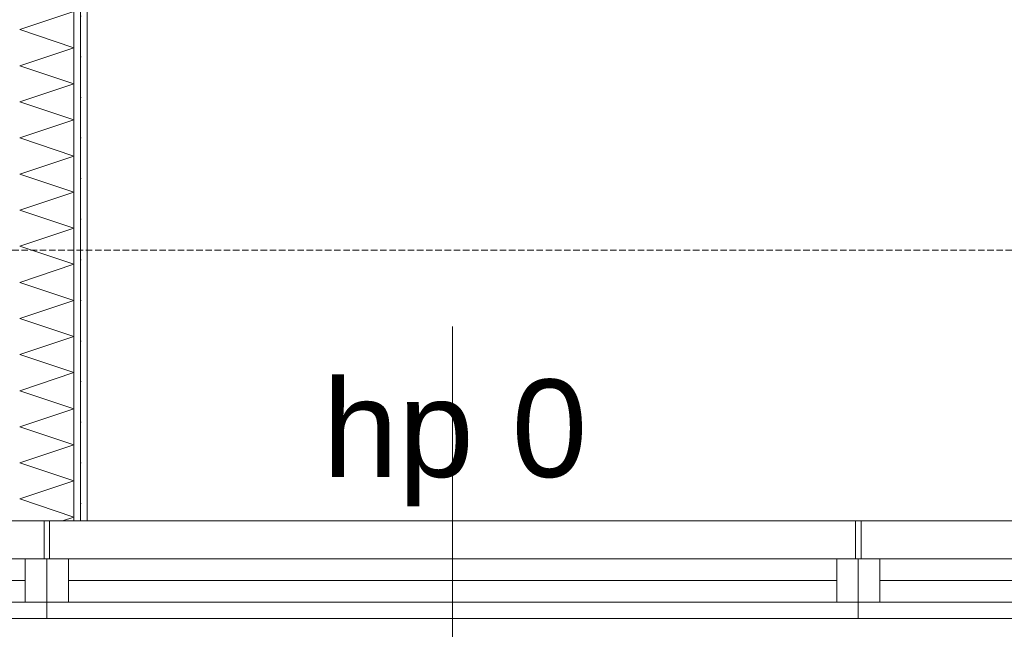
# Model space of a CAD drawing. Extents: x -7314 to 11761, y 144 to 9383.
# Tile 26 of 193: x 2644 to 2826, y 717 to 829. Entities that reach past the tile are written whole.
import ezdxf
from ezdxf.xclip import XClip

# ---------------------------------------------------------------- set-up
doc = ezdxf.new("R2010")
doc.units = 0
doc.header["$MEASUREMENT"] = 0
doc.header["$XCLIPFRAME"] = 0
for name, pattern in [('Krawędzie ukryte', [68, 48, -20]), ('Przerywana gęsta', [36, 24, -12]), ('Wipeout_Contour', [20000, 0, -20000])]:
    doc.linetypes.add(name, pattern=pattern)
doc.layers.add('FORMA - Arch 01 - 220-A Ściany', color=7, linetype='Continuous')
doc.layers.add('FORMA - Arch 01 - 410-K Osie', color=7, linetype='Continuous')
doc.styles.add('STYL_AUTOMATYCZNY_2', font='arial.ttf')
pattern_1 = [(0, (4185.3, -5972.398), (0, 17.32051), [0, -10]), (0, (4190.3, -5963.738), (0, 17.32051), [0, -10])]
pattern_2 = [(0, (4185.3, -5972.398), (0, 7.5), [0, -7.5])]

# ---------------------------------------------------------------- blocks, each defined once
blk = doc.blocks.new('*X262')
at = {"layer": 'FORMA - Arch 01 - 220-A Ściany', "color": 7, "linetype": 'Continuous', "lineweight": 5, "ltscale": 0.025}
for p, q in [((2644.04, 880.94), (2653.72, 884.16)), ((2654.04, 877.6), (2644.04, 880.94)), ((2644.04, 874.27), (2654.04, 877.6)), ((2654.04, 870.94), (2644.04, 874.27)), ((2644.04, 867.6), (2654.04, 870.94)), ((2654.04, 864.27), (2644.04, 867.6)), ((2644.04, 860.94), (2654.04, 864.27)), ((2654.04, 857.6), (2644.04, 860.94)), ((2644.04, 854.27), (2654.04, 857.6)), ((2654.04, 850.94), (2644.04, 854.27)), ((2644.04, 847.6), (2654.04, 850.94)), ((2654.04, 844.27), (2644.04, 847.6)), ((2644.04, 840.94), (2654.04, 844.27)), ((2654.04, 837.6), (2644.04, 840.94)), ((2644.04, 834.27), (2654.04, 837.6)), ((2654.04, 830.94), (2644.04, 834.27)), ((2644.04, 827.6), (2654.04, 830.94)), ((2654.04, 824.27), (2644.04, 827.6)), ((2644.04, 820.94), (2654.04, 824.27)), ((2654.04, 817.6), (2644.04, 820.94)), ((2644.04, 814.27), (2654.04, 817.6)), ((2654.04, 810.94), (2644.04, 814.27)), ((2644.04, 807.6), (2654.04, 810.94)), ((2654.04, 804.27), (2644.04, 807.6)), ((2644.04, 800.94), (2654.04, 804.27)), ((2654.04, 797.6), (2644.04, 800.94)), ((2644.04, 794.27), (2654.04, 797.6)), ((2654.04, 790.94), (2644.04, 794.27)), ((2644.04, 787.6), (2654.04, 790.94)), ((2654.04, 784.27), (2644.04, 787.6)), ((2644.04, 780.94), (2654.04, 784.27)), ((2654.04, 777.6), (2644.04, 780.94)), ((2644.04, 774.27), (2654.04, 777.6)), ((2654.04, 770.94), (2644.04, 774.27)), ((2644.04, 767.6), (2654.04, 770.94)), ((2654.04, 764.27), (2644.04, 767.6)), ((2644.04, 760.94), (2654.04, 764.27)), ((2654.04, 757.6), (2644.04, 760.94)), ((2644.04, 754.27), (2654.04, 757.6)), ((2654.04, 750.94), (2644.04, 754.27)), ((2644.04, 747.6), (2654.04, 750.94)), ((2654.04, 744.27), (2644.04, 747.6)), ((2644.04, 740.94), (2654.04, 744.27)), ((2654.04, 737.6), (2644.04, 740.94)), ((2651.93, 736.9), (2654.04, 737.6))]:
    blk.add_line(p, q, dxfattribs=at)
blk = doc.blocks.new('Rysunek_1_1', base_point=(4185.3, -5972.4))
at = {"color": 7, "linetype": 'Continuous', "lineweight": 13, "ltscale": 0.025}
for p, q in [((2649.04, 721.9), (2649.04, 718.9)), ((2799.04, 721.9), (2799.04, 718.9)), ((2499.04, 718.9), (2649.04, 718.9)), ((2649.04, 718.9), (2799.04, 718.9)), ((2799.04, 718.9), (2949.04, 718.9))]:
    blk.add_line(p, q, dxfattribs=at)
at = {"color": 7, "linetype": 'Przerywana gęsta', "lineweight": 13, "ltscale": 0.025}
blk.add_line((2799.04, 721.9), (2949.04, 721.9), dxfattribs=at)
at = {"color": 7, "linetype": 'Continuous', "lineweight": 13, "insert": (2700.02, 739.57), "char_height": 18, "attachment_point": 7, "style": 'STYL_AUTOMATYCZNY_2'}
blk.add_mtext('\\A1;{\\pql;\\pt0;\\fArial|b0|i0|c238|p0;\\W1.000000;hp 0\\fArial|b0|i0|c238|p0;\\W1.000000;\\A1{\\H.66x;\\S^  ;}\\fArial|b0|i0|c238|p0;\\W1.000000;\\fArial|b0|i0|c238|p0;\\W1.000000;}', dxfattribs=at)
at = {"color": 254, "linetype": 'Wipeout_Contour', "lineweight": 0, "ltscale": 13745.811653}
blk.add_wipeout([(2649.04, 736.9), (2649.04, 736.4), (2649.04, 729.9), (2649.54, 729.9), (2649.54, 736.9)], dxfattribs=at)
at = {"color": 254, "linetype": 'Wipeout_Contour', "lineweight": 0, "ltscale": 14469.965304}
blk.add_wipeout([(2799.04, 736.9), (2799.04, 736.4), (2799.04, 729.9), (2799.54, 729.9), (2799.54, 736.9)], dxfattribs=at)
at = {"linetype": 'Continuous', "lineweight": 5}
h = blk.add_hatch(dxfattribs=at)
h.set_pattern_fill('Tynk__4__0001', style=0, pattern_type=2)
h.set_pattern_definition(pattern_1)
h.paths.add_polyline_path([(2649.04, 736.9), (2649.04, 736.4), (2649.04, 729.9), (2649.54, 729.9), (2649.54, 736.9)])
h = blk.add_hatch(dxfattribs=at)
h.set_pattern_fill('Tynk__4__0001', style=0, pattern_type=2)
h.set_pattern_definition(pattern_1)
h.paths.add_polyline_path([(2799.04, 736.9), (2799.04, 736.4), (2799.04, 729.9), (2799.54, 729.9), (2799.54, 736.9)])
at = {"color": 254, "linetype": 'Wipeout_Contour', "lineweight": 0, "ltscale": 13742.920734}
blk.add_wipeout([(2648.54, 736.9), (2648.54, 729.9), (2649.04, 729.9), (2649.04, 736.4), (2649.04, 736.9)], dxfattribs=at)
at = {"color": 254, "linetype": 'Wipeout_Contour', "lineweight": 0, "ltscale": 14467.063559}
blk.add_wipeout([(2798.54, 736.9), (2798.54, 729.9), (2799.04, 729.9), (2799.04, 736.4), (2799.04, 736.9)], dxfattribs=at)
at = {"linetype": 'Continuous', "lineweight": 5}
h = blk.add_hatch(dxfattribs=at)
h.set_pattern_fill('Tynk__4__0001', style=0, pattern_type=2)
h.set_pattern_definition(pattern_1)
h.paths.add_polyline_path([(2648.54, 736.9), (2648.54, 729.9), (2649.04, 729.9), (2649.04, 736.4), (2649.04, 736.9)])
h = blk.add_hatch(dxfattribs=at)
h.set_pattern_fill('Tynk__4__0001', style=0, pattern_type=2)
h.set_pattern_definition(pattern_1)
h.paths.add_polyline_path([(2798.54, 736.9), (2798.54, 729.9), (2799.04, 729.9), (2799.04, 736.4), (2799.04, 736.9)])
at = {"color": 7, "linetype": 'Continuous', "lineweight": 13, "ltscale": 0.025}
for p, q in [((2499.54, 736.9), (2648.54, 736.9)), ((2648.54, 729.9), (2648.54, 736.9)), ((2649.04, 736.9), (2648.54, 736.9)), ((2649.04, 736.9), (2648.54, 736.9)), ((2649.04, 736.9), (2649.54, 736.9)), ((2649.04, 736.9), (2649.54, 736.9)), ((2649.54, 729.9), (2649.54, 736.9)), ((2649.54, 736.9), (2798.54, 736.9)), ((2798.54, 729.9), (2798.54, 736.9)), ((2799.04, 736.9), (2798.54, 736.9)), ((2799.04, 736.9), (2798.54, 736.9)), ((2799.04, 736.9), (2799.54, 736.9)), ((2799.04, 736.9), (2799.54, 736.9)), ((2799.54, 729.9), (2799.54, 736.9)), ((2799.54, 736.9), (2948.54, 736.9)), ((2649.04, 729.9), (2648.54, 729.9)), ((2649.04, 729.9), (2649.54, 729.9)), ((2799.04, 729.9), (2798.54, 729.9)), ((2799.04, 729.9), (2799.54, 729.9))]:
    blk.add_line(p, q, dxfattribs=at)
at = {"color": 254, "linetype": 'Wipeout_Contour', "lineweight": 0, "ltscale": 11574.294996}
blk.add_wipeout([(2799.04, 721.9), (2803.04, 721.9), (2803.04, 729.9), (2799.04, 729.9)], dxfattribs=at)
at = {"color": 254, "linetype": 'Wipeout_Contour', "lineweight": 0, "ltscale": 11109.343171}
blk.add_wipeout([(2655.29, 881.66), (2655.29, 736.9), (2656.54, 736.9), (2656.54, 881.66)], dxfattribs=at).dxf.layer = 'FORMA - Arch 01 - 220-A Ściany'
at = {"layer": 'FORMA - Arch 01 - 220-A Ściany', "linetype": 'Continuous', "lineweight": 5}
h = blk.add_hatch(dxfattribs=at)
h.set_pattern_fill('Gips_0001', style=0, pattern_type=2)
h.set_pattern_definition(pattern_2)
h.paths.add_polyline_path([(2655.29, 881.66), (2655.29, 736.9), (2656.54, 736.9), (2656.54, 881.66)])
at = {"color": 7, "linetype": 'Continuous', "lineweight": 13, "ltscale": 0.025}
for p, q in [((2799.54, 729.9), (2799.54, 736.9)), ((2799.04, 722.4), (2799.04, 729.9)), ((2799.04, 722.4), (2799.04, 729.9)), ((2799.04, 721.9), (2799.04, 722.4)), ((2799.04, 721.9), (2799.04, 722.4)), ((2799.04, 718.9), (2799.04, 721.9))]:
    blk.add_line(p, q, dxfattribs=at)
at = {"color": 7, "linetype": 'Przerywana gęsta', "lineweight": 13, "ltscale": 0.025}
blk.add_line((2649.04, 721.9), (2799.04, 721.9), dxfattribs=at)
at = {"layer": 'FORMA - Arch 01 - 220-A Ściany', "color": 7, "linetype": 'Continuous', "lineweight": 15, "ltscale": 0.025, "flags": 128}
blk.add_lwpolyline([(2656.54, 736.9), (2656.54, 881.66)], dxfattribs=at)
at = {"color": 254, "linetype": 'Wipeout_Contour', "lineweight": 0, "ltscale": 11857.376351}
blk.add_wipeout([(2803.04, 721.9), (2945.04, 721.9), (2945.04, 729.9), (2803.04, 729.9)], dxfattribs=at)
at = {"color": 7, "linetype": 'Continuous', "lineweight": 15, "ltscale": 0.025}
for p, q in [((2803.04, 729.9), (2799.04, 729.9)), ((2803.04, 721.9), (2803.04, 729.9)), ((2799.04, 721.9), (2803.04, 721.9))]:
    blk.add_line(p, q, dxfattribs=at)
at = {"color": 7, "linetype": 'Continuous', "lineweight": 13, "ltscale": 0.025}
for p, q in [((2945.04, 729.9), (2803.04, 729.9)), ((2803.04, 725.9), (2945.04, 725.9)), ((2803.04, 721.9), (2945.04, 721.9))]:
    blk.add_line(p, q, dxfattribs=at)
at = {"color": 254, "linetype": 'Wipeout_Contour', "lineweight": 0, "ltscale": 10994.51259}
blk.add_wipeout([(2649.04, 721.9), (2653.04, 721.9), (2653.04, 729.9), (2649.04, 729.9)], dxfattribs=at)
at = {"color": 254, "linetype": 'Wipeout_Contour', "lineweight": 0, "ltscale": 11105.349918}
blk.add_wipeout([(2654.04, 882.91), (2654.04, 736.9), (2655.29, 736.9), (2655.29, 882.91)], dxfattribs=at).dxf.layer = 'FORMA - Arch 01 - 220-A Ściany'
at = {"layer": 'FORMA - Arch 01 - 220-A Ściany', "linetype": 'Continuous', "lineweight": 5}
h = blk.add_hatch(dxfattribs=at)
h.set_pattern_fill('Gips_0001', style=0, pattern_type=2)
h.set_pattern_definition(pattern_2)
h.paths.add_polyline_path([(2654.04, 882.91), (2654.04, 736.9), (2655.29, 736.9), (2655.29, 882.91)])
at = {"color": 7, "linetype": 'Continuous', "lineweight": 13, "ltscale": 0.025}
for p, q in [((2649.54, 729.9), (2649.54, 736.9)), ((2649.04, 722.4), (2649.04, 729.9)), ((2649.04, 722.4), (2649.04, 729.9)), ((2649.04, 721.9), (2649.04, 722.4)), ((2649.04, 721.9), (2649.04, 722.4)), ((2649.04, 718.9), (2649.04, 721.9))]:
    blk.add_line(p, q, dxfattribs=at)
at = {"color": 7, "linetype": 'Przerywana gęsta', "lineweight": 13, "ltscale": 0.025}
blk.add_line((2499.04, 721.9), (2649.04, 721.9), dxfattribs=at)
at = {"layer": 'FORMA - Arch 01 - 220-A Ściany', "color": 7, "linetype": 'Continuous', "lineweight": 13, "ltscale": 0.025}
blk.add_line((2655.29, 736.9), (2655.29, 882.91), dxfattribs=at)
at = {"layer": 'FORMA - Arch 01 - 220-A Ściany', "color": 7, "linetype": 'Continuous', "lineweight": 15, "ltscale": 0.025, "flags": 128}
blk.add_lwpolyline([(2655.29, 736.9), (2656.54, 736.9)], dxfattribs=at)
at = {"color": 254, "linetype": 'Wipeout_Contour', "lineweight": 0, "ltscale": 11558.807352}
blk.add_wipeout([(2799.04, 729.9), (2795.04, 729.9), (2795.04, 721.9), (2799.04, 721.9)], dxfattribs=at)
at = {"color": 7, "linetype": 'Continuous', "lineweight": 13, "ltscale": 0.025}
for p, q in [((2798.54, 729.9), (2798.54, 736.9)), ((2799.04, 722.4), (2799.04, 729.9)), ((2799.04, 722.4), (2799.04, 729.9)), ((2799.04, 721.9), (2799.04, 722.4)), ((2799.04, 721.9), (2799.04, 722.4))]:
    blk.add_line(p, q, dxfattribs=at)
at = {"color": 254, "linetype": 'Wipeout_Contour', "lineweight": 0, "ltscale": 11276.634033}
blk.add_wipeout([(2653.04, 721.9), (2795.04, 721.9), (2795.04, 729.9), (2653.04, 729.9)], dxfattribs=at)
at = {"color": 7, "linetype": 'Continuous', "lineweight": 15, "ltscale": 0.025}
for p, q in [((2724.04, 611.9), (2724.04, 772.81)), ((2653.04, 729.9), (2649.04, 729.9)), ((2653.04, 721.9), (2653.04, 729.9)), ((2799.04, 729.9), (2795.04, 729.9)), ((2795.04, 729.9), (2795.04, 721.9)), ((2649.04, 721.9), (2653.04, 721.9)), ((2795.04, 721.9), (2799.04, 721.9))]:
    blk.add_line(p, q, dxfattribs=at)
at = {"color": 7, "linetype": 'Continuous', "lineweight": 13, "ltscale": 0.025}
for p, q in [((2795.04, 729.9), (2653.04, 729.9)), ((2653.04, 725.9), (2795.04, 725.9)), ((2653.04, 721.9), (2795.04, 721.9))]:
    blk.add_line(p, q, dxfattribs=at)
at = {"color": 7, "linetype": 'Continuous', "lineweight": 13, "char_height": 18, "attachment_point": 7, "rotation": 90, "style": 'STYL_AUTOMATYCZNY_2'}
for s, insert in [('\\A1;{\\pql;\\pt0;\\fArial|b0|i0|c238|p0;\\W1.000000;350\\fArial|b0|i0|c238|p0;\\W1.000000;\\A1{\\H.66x;\\S^  ;}\\fArial|b0|i0|c238|p0;\\W1.000000;\\fArial|b0|i0|c238|p0;\\W1.000000;}', (2751.35, 662.59)), ('\\A1;{\\pql;\\pt0;\\fArial|b0|i0|c238|p0;\\W1.000000;150\\fArial|b0|i0|c238|p0;\\W1.000000;\\A1{\\H.66x;\\S^  ;}\\fArial|b0|i0|c238|p0;\\W1.000000;\\fArial|b0|i0|c238|p0;\\W1.000000;}', (2865.34, 662.59))]:
    blk.add_mtext(s, dxfattribs=dict(at, insert=insert))
at = {"color": 254, "linetype": 'Wipeout_Contour', "lineweight": 0, "ltscale": 10979.081466}
blk.add_wipeout([(2649.04, 729.9), (2645.04, 729.9), (2645.04, 721.9), (2649.04, 721.9)], dxfattribs=at)
at = {"color": 7, "linetype": 'Continuous', "lineweight": 13, "ltscale": 0.025}
for p, q in [((2648.54, 729.9), (2648.54, 736.9)), ((2649.04, 722.4), (2649.04, 729.9)), ((2649.04, 722.4), (2649.04, 729.9)), ((2649.04, 721.9), (2649.04, 722.4)), ((2649.04, 721.9), (2649.04, 722.4))]:
    blk.add_line(p, q, dxfattribs=at)
at = {"color": 254, "linetype": 'Wipeout_Contour', "lineweight": 0, "ltscale": 10698.021223}
blk.add_wipeout([(2503.04, 721.9), (2645.04, 721.9), (2645.04, 729.9), (2503.04, 729.9)], dxfattribs=at)
at = {"color": 7, "linetype": 'Continuous', "lineweight": 13, "ltscale": 0.025}
for p, q in [((2645.04, 729.9), (2503.04, 729.9)), ((2503.04, 725.9), (2645.04, 725.9)), ((2503.04, 721.9), (2645.04, 721.9))]:
    blk.add_line(p, q, dxfattribs=at)
at = {"color": 7, "linetype": 'Continuous', "lineweight": 15, "ltscale": 0.025}
for p, q in [((2649.04, 729.9), (2645.04, 729.9)), ((2645.04, 729.9), (2645.04, 721.9)), ((2645.04, 721.9), (2649.04, 721.9))]:
    blk.add_line(p, q, dxfattribs=at)
at = {"color": 254, "linetype": 'Wipeout_Contour', "lineweight": 0, "ltscale": 11084.628131}
blk.add_wipeout([(2644.04, 884.16), (2644.04, 736.9), (2654.04, 736.9), (2654.04, 884.16)], dxfattribs=at).dxf.layer = 'FORMA - Arch 01 - 220-A Ściany'
at = {"layer": 'FORMA - Arch 01 - 220-A Ściany', "color": 7, "linetype": 'Continuous', "lineweight": 13, "ltscale": 0.025}
blk.add_line((2654.04, 736.9), (2654.04, 884.16), dxfattribs=at)
at = {"layer": 'FORMA - Arch 01 - 220-A Ściany', "color": 7, "linetype": 'Continuous', "lineweight": 15, "ltscale": 0.025, "flags": 128}
for points in [[(2642.79, 736.9), (2644.04, 736.9)], [(2644.04, 736.9), (2654.04, 736.9)], [(2654.04, 736.9), (2655.29, 736.9)]]:
    blk.add_lwpolyline(points, dxfattribs=at)
at = {"layer": 'FORMA - Arch 01 - 410-K Osie', "color": 7, "linetype": 'Krawędzie ukryte', "lineweight": 13, "ltscale": 0.025}
blk.add_line((3420.76, 786.9), (587.6, 786.9), dxfattribs=at)
at = {"color": 7, "linetype": 'Continuous', "lineweight": 13, "ltscale": 0.025}
blk.add_blockref('*X262', (0, 0), dxfattribs=at)
at = {"color": 7, "linetype": 'Continuous', "lineweight": 13, "insert": (2715.34, 662.59), "char_height": 18, "attachment_point": 7, "rotation": 90, "style": 'STYL_AUTOMATYCZNY_2'}
blk.add_mtext('\\A1;{\\pql;\\pt0;\\fArial|b0|i0|c238|p0;\\W1.000000;150\\fArial|b0|i0|c238|p0;\\W1.000000;\\A1{\\H.66x;\\S^  ;}\\fArial|b0|i0|c238|p0;\\W1.000000;\\fArial|b0|i0|c238|p0;\\W1.000000;}', dxfattribs=at)

msp = doc.modelspace()

# ---------------------------------------------------------------- block references
at = {"lineweight": 20}
ref = msp.add_blockref('Rysunek_1_1', (4185.29965, -5972.39804), dxfattribs=at)
XClip(ref).set_block_clipping_path([(254.0251470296, 246.5573808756), (9689.7973583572, 9358.9497337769)])

doc.saveas('drawing.dxf')
